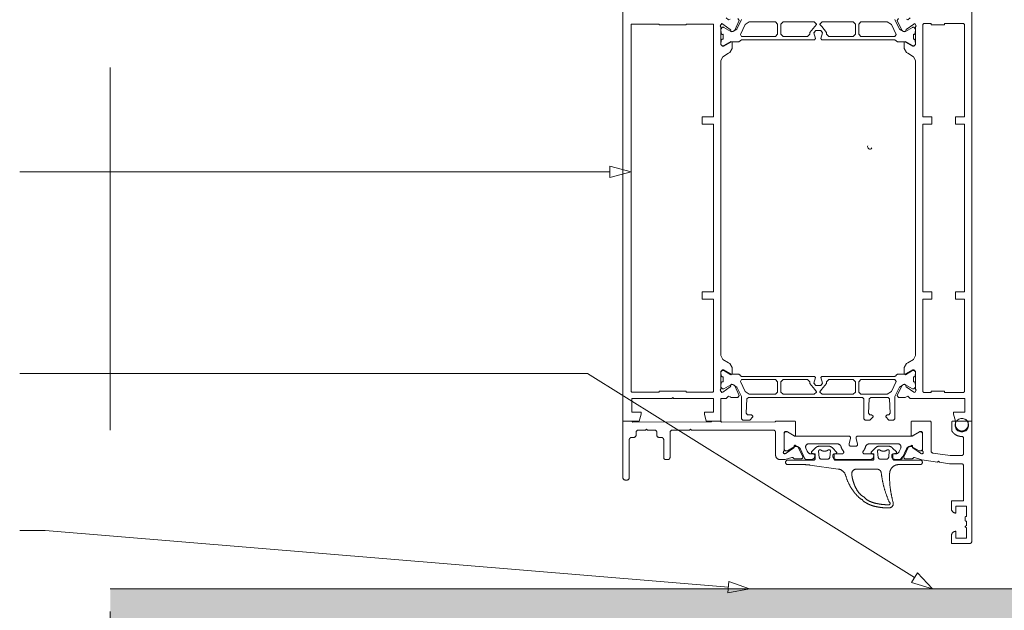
# Paper-space layout 'AD-02 DETAL MONTAŻU DRZWI' of a CAD drawing. Header units: millimetres. Extents: x 0 to 594, y 0 to 550.
# Tile 58 of 99: x 94 to 137, y 313 to 339. Entities that reach past the tile are written whole.
import ezdxf
from ezdxf.xclip import XClip

# ---------------------------------------------------------------- set-up
doc = ezdxf.new("R2010")
doc.units = ezdxf.units.MM
doc.header["$MEASUREMENT"] = 0
doc.header["$XCLIPFRAME"] = 0
doc.linetypes.add('przerywama detal', pattern=[120, 80, -40])
doc.layers.add('A_stolarka_Nr_pióra__1', color=7, linetype='Continuous', lineweight=20)
doc.layers.add('A_stolarka_Nr_pióra__2', color=8, linetype='Continuous', lineweight=13)
for name, color, linetype, lineweight, true_color in [('A_stolarka_Nr_pióra__10', 7, 'Continuous', 13, 0x4b4b4b), ('A_stolarka_Nr_pióra__170', 7, 'Continuous', 5, 0x1c1c1c), ('A_stolarka_Nr_pióra__7', 7, 'Continuous', 18, 0x171717)]:
    doc.layers.add(name, color=color, linetype=linetype, lineweight=lineweight, true_color=true_color)
doc.layers.add('A_strop', color=7, linetype='Continuous')

# ---------------------------------------------------------------- blocks, each defined once
blk = doc.blocks.new('Rysunek_1_1', base_point=(-46422.798, -26825.258))
at = {"layer": 'A_strop', "linetype": 'Continuous', "lineweight": 0, "true_color": 0x000000}
blk.add_hatch(color=18, dxfattribs=at).paths.add_polyline_path([(157.585, 314.095), (97.585, 314.095), (97.585, 301.094), (157.585, 301.094)])
at = {"layer": 'A_stolarka_Nr_pióra__1', "color": 7, "linetype": 'Continuous', "lineweight": 20, "ltscale": 0.2}
for p, q in [((124.551, 323.486), (124.595, 323.442)), ((133.07, 323.734), (133.131, 323.674)), ((132.45, 319.804), (132.572, 319.926)), ((157.585, 314.095), (97.585, 314.095))]:
    blk.add_line(p, q, dxfattribs=at)
at = {"layer": 'A_stolarka_Nr_pióra__1', "color": 7, "linetype": 'Continuous', "lineweight": 20, "ltscale": 0.2, "flags": 128}
for points in [[(132.891, 339.295), (132.795, 339.2), (132.723, 339.226)], [(132.371, 339.255), (132.317, 339.169), (132.518, 338.739), (132.547, 338.71), (132.64, 338.666), (132.697, 338.706), (132.694, 338.741), (132.711, 338.777), (133.047, 339.013), (133.061, 339.02), (133.091, 339.031), (133.151, 338.93), (133.131, 338.885), (133.131, 338.114), (133.071, 338.054), (133.027, 338.054), (132.996, 338.063), (132.692, 338.249), (132.631, 338.214), (132.631, 337.929), (132.727, 337.759), (132.788, 337.722), (133.036, 337.57), (133.131, 337.4), (133.131, 324.389), (133.036, 324.219), (132.788, 324.067), (132.727, 324.03), (132.631, 323.86), (132.631, 323.575), (132.692, 323.54), (132.996, 323.726), (133.027, 323.734), (133.071, 323.734), (133.131, 323.675), (133.131, 322.904), (133.151, 322.859), (133.091, 322.758), (133.061, 322.769), (133.047, 322.776), (132.711, 323.012), (132.694, 323.048), (132.697, 323.083), (132.64, 323.123), (132.547, 323.079), (132.518, 323.05), (132.317, 322.62), (132.371, 322.534), (132.672, 322.534), (132.723, 322.563), (132.795, 322.589), (132.891, 322.495), (135.311, 322.495), (135.311, 321.895), (135.311, 321.895), (134.811, 321.895), (134.811, 321.795), (134.892, 321.495), (135.612, 321.495), (135.611, 345.195)], [(124.94, 339.226), (124.868, 339.2), (124.771, 339.295)], [(120.211, 340.295), (120.211, 321.495), (120.931, 321.495), (121.011, 321.795), (121.011, 321.895), (120.611, 321.895), (120.611, 322.495), (122.371, 322.495), (122.411, 322.534), (122.451, 322.495), (124.211, 322.495), (124.211, 321.895), (123.811, 321.895), (123.811, 321.795), (123.892, 321.495), (124.531, 321.495), (124.531, 322.495), (124.771, 322.495), (124.868, 322.589), (124.94, 322.563), (124.991, 322.534), (125.291, 322.534), (125.346, 322.62), (125.145, 323.05), (125.116, 323.079), (125.023, 323.123), (124.966, 323.083), (124.969, 323.048), (124.952, 323.012), (124.616, 322.776), (124.602, 322.769), (124.572, 322.758), (124.511, 322.859), (124.531, 322.904), (124.531, 323.675), (124.591, 323.734), (124.636, 323.734), (124.667, 323.726), (124.971, 323.54), (125.031, 323.575), (125.031, 323.86), (124.936, 324.03), (124.875, 324.067), (124.627, 324.219), (124.531, 324.389), (124.531, 337.4), (124.627, 337.57), (124.875, 337.722), (124.936, 337.759), (125.031, 337.929), (125.031, 338.214), (124.971, 338.249), (124.667, 338.063), (124.636, 338.054), (124.591, 338.054), (124.531, 338.114), (124.531, 338.885), (124.511, 338.93), (124.572, 339.031), (124.602, 339.02), (124.616, 339.013), (124.952, 338.777), (124.969, 338.741), (124.966, 338.706), (125.023, 338.666), (125.116, 338.71), (125.145, 338.739), (125.346, 339.169), (125.291, 339.255)], [(125.445, 339.213), (125.241, 338.795), (125.061, 338.683), (125.007, 338.683), (124.977, 338.691), (124.671, 338.867), (124.651, 338.873), (124.611, 338.873), (124.531, 338.792), (124.531, 338.692), (124.551, 338.673), (124.551, 338.598), (124.591, 338.558), (124.614, 338.558), (124.631, 338.561), (124.631, 338.344), (124.614, 338.348), (124.591, 338.348), (124.551, 338.308), (124.551, 338.233), (124.531, 338.213), (124.531, 338.113), (124.611, 338.033), (124.651, 338.033), (124.671, 338.038), (124.977, 338.214), (125.007, 338.223), (125.331, 338.223), (125.389, 338.267), (125.392, 338.278), (125.45, 338.323), (128.671, 338.323), (128.71, 338.373), (128.644, 338.622), (128.721, 338.723), (128.941, 338.723), (129.019, 338.622), (128.953, 338.373), (128.991, 338.323), (132.213, 338.323), (132.27, 338.278), (132.273, 338.267), (132.331, 338.223), (132.655, 338.223), (132.686, 338.214), (132.991, 338.038), (133.011, 338.033), (133.051, 338.033), (133.131, 338.113), (133.131, 338.213), (133.111, 338.233), (133.111, 338.308), (133.071, 338.348), (133.049, 338.348), (133.032, 338.344), (133.032, 338.561), (133.049, 338.558), (133.071, 338.558), (133.111, 338.598), (133.111, 338.673), (133.131, 338.692), (133.131, 338.792), (133.051, 338.873), (133.011, 338.873), (132.991, 338.867), (132.686, 338.691), (132.655, 338.683), (132.601, 338.683), (132.422, 338.795), (132.217, 339.213)]]:
    blk.add_lwpolyline(points, dxfattribs=at)
for points in [[(124.209, 338.974), (124.208, 338.985), (124.204, 338.995), (124.197, 339.003), (124.188, 339.009), (124.178, 339.013), (123.011, 339.014), (123.011, 338.974), (121.811, 338.974), (121.811, 339.014), (120.611, 339.014), (120.601, 339.012), (120.591, 339.008), (120.583, 339.002), (120.576, 338.993), (120.572, 338.983), (120.571, 322.815), (120.573, 322.805), (120.577, 322.795), (120.584, 322.786), (120.592, 322.78), (120.602, 322.776), (121.811, 322.775), (121.811, 322.815), (123.011, 322.815), (123.011, 322.775), (124.169, 322.775), (124.18, 322.776), (124.19, 322.78), (124.198, 322.787), (124.204, 322.795), (124.208, 322.805), (124.211, 326.875), (123.711, 326.875), (123.711, 327.195), (124.211, 327.195), (124.211, 334.595), (123.711, 334.595), (123.711, 334.914), (124.211, 334.914)], [(125.451, 338.463), (125.397, 338.547), (125.601, 338.995), (125.783, 339.113), (126.941, 339.113), (127.041, 339.013), (127.041, 338.563), (126.941, 338.463)], [(127.181, 338.563), (127.281, 338.463), (128.361, 338.463), (128.461, 338.563), (128.461, 338.642), (128.678, 338.899), (128.761, 338.997), (128.761, 339.013), (128.661, 339.113), (127.281, 339.113), (127.181, 339.013)], [(130.481, 338.563), (130.381, 338.463), (129.301, 338.463), (129.201, 338.563), (129.201, 338.642), (128.985, 338.899), (128.901, 338.997), (128.901, 339.013), (129.001, 339.113), (130.381, 339.113), (130.481, 339.013)], [(132.211, 338.463), (132.266, 338.547), (132.062, 338.995), (131.88, 339.113), (130.721, 339.113), (130.621, 339.013), (130.621, 338.563), (130.721, 338.463)], [(135.291, 338.975), (135.291, 334.914), (134.891, 334.914), (134.891, 334.595), (135.291, 334.595), (135.291, 327.195), (134.891, 327.195), (134.891, 326.875), (135.291, 326.875), (135.291, 322.814), (135.29, 322.802), (135.286, 322.791), (135.28, 322.781), (135.272, 322.772), (135.263, 322.765), (135.252, 322.76), (135.241, 322.757), (134.411, 322.756), (134.411, 322.816), (133.811, 322.816), (133.811, 322.756), (133.51, 322.756), (133.499, 322.757), (133.488, 322.76), (133.478, 322.765), (133.469, 322.772), (133.462, 322.78), (133.456, 322.79), (133.452, 322.8), (133.45, 322.812), (133.451, 322.823), (133.451, 326.875), (133.851, 326.875), (133.851, 327.195), (133.451, 327.195), (133.451, 334.595), (133.851, 334.595), (133.851, 334.914), (133.451, 334.914), (133.451, 338.966), (133.451, 338.977), (133.452, 338.988), (133.456, 338.998), (133.461, 339.008), (133.468, 339.017), (133.476, 339.024), (133.485, 339.029), (133.496, 339.033), (133.506, 339.035), (133.811, 339.035), (133.811, 338.975), (134.411, 338.975), (134.411, 339.035), (135.231, 339.035), (135.241, 339.034), (135.251, 339.032), (135.26, 339.028), (135.269, 339.022), (135.276, 339.015), (135.282, 339.007), (135.287, 338.998), (135.29, 338.989), (135.291, 338.979)], [(129.018, 323.167), (128.952, 323.416), (128.991, 323.467), (132.212, 323.467), (132.27, 323.511), (132.273, 323.522), (132.331, 323.567), (132.655, 323.567), (132.685, 323.575), (132.991, 323.751), (133.011, 323.757), (133.051, 323.757), (133.131, 323.677), (133.131, 323.577), (133.111, 323.557), (133.111, 323.482), (133.071, 323.442), (133.049, 323.442), (133.032, 323.445), (133.032, 323.228), (133.049, 323.232), (133.071, 323.232), (133.111, 323.192), (133.111, 323.117), (133.131, 323.097), (133.131, 322.997), (133.051, 322.917), (133.011, 322.917), (132.991, 322.922), (132.685, 323.099), (132.655, 323.107), (132.601, 323.107), (132.421, 322.994), (132.217, 322.576), (132.211, 322.549), (132.211, 321.597), (132.151, 321.537), (131.951, 321.537), (131.811, 321.677), (131.811, 321.717), (131.871, 321.777), (131.951, 321.777), (132.011, 321.84), (131.974, 322.48), (131.914, 322.537), (131.148, 322.537), (131.088, 322.48), (131.051, 321.84), (131.111, 321.777), (131.191, 321.777), (131.251, 321.717), (131.251, 321.677), (131.111, 321.537), (130.911, 321.537), (130.851, 321.597), (130.851, 322.477), (130.791, 322.537), (125.748, 322.537), (125.688, 322.48), (125.651, 321.84), (125.711, 321.777), (125.891, 321.777), (125.951, 321.717), (125.951, 321.677), (125.811, 321.537), (125.511, 321.537), (125.451, 321.597), (125.451, 322.549), (125.445, 322.576), (125.241, 322.994), (125.061, 323.107), (125.007, 323.107), (124.977, 323.099), (124.671, 322.922), (124.651, 322.917), (124.611, 322.917), (124.531, 322.997), (124.531, 323.097), (124.551, 323.117), (124.551, 323.192), (124.591, 323.232), (124.613, 323.232), (124.63, 323.228), (124.63, 323.445), (124.613, 323.442), (124.591, 323.442), (124.551, 323.482), (124.551, 323.557), (124.531, 323.577), (124.531, 323.677), (124.611, 323.757), (124.651, 323.757), (124.671, 323.751), (124.977, 323.575), (125.007, 323.567), (125.331, 323.567), (125.389, 323.522), (125.392, 323.511), (125.45, 323.467), (128.671, 323.467), (128.71, 323.416), (128.644, 323.167), (128.721, 323.067), (128.941, 323.067)], [(125.451, 323.327), (125.396, 323.242), (125.601, 322.794), (125.783, 322.677), (126.941, 322.677), (127.041, 322.777), (127.041, 323.227), (126.941, 323.327)], [(127.181, 323.227), (127.281, 323.327), (128.361, 323.327), (128.461, 323.227), (128.461, 323.147), (128.678, 322.89), (128.761, 322.792), (128.761, 322.777), (128.661, 322.677), (127.281, 322.677), (127.181, 322.777)], [(130.481, 323.227), (130.381, 323.327), (129.301, 323.327), (129.201, 323.227), (129.201, 323.147), (128.984, 322.89), (128.901, 322.792), (128.901, 322.777), (129.001, 322.677), (130.381, 322.677), (130.481, 322.777)], [(132.211, 323.327), (132.266, 323.242), (132.061, 322.794), (131.879, 322.677), (130.721, 322.677), (130.621, 322.777), (130.621, 323.227), (130.721, 323.327)], [(127.152, 319.795), (127.377, 319.795), (127.668, 319.889), (127.678, 319.892), (127.689, 319.893), (127.699, 319.892), (127.709, 319.889), (127.719, 319.884), (127.727, 319.878), (127.735, 319.871), (127.741, 319.862), (127.747, 319.854), (127.755, 319.847), (127.764, 319.841), (127.773, 319.837), (127.784, 319.835), (128.092, 319.834), (128.102, 319.835), (128.112, 319.838), (128.121, 319.842), (128.13, 319.848), (128.137, 319.855), (128.143, 319.863), (128.147, 319.872), (128.15, 319.882), (128.152, 319.892), (128.151, 319.903), (128.149, 319.912), (127.945, 320.35), (127.94, 320.359), (127.933, 320.367), (127.925, 320.374), (127.823, 320.423), (127.813, 320.426), (127.802, 320.426), (127.792, 320.424), (127.782, 320.419), (127.775, 320.411), (127.769, 320.402), (127.767, 320.392), (127.769, 320.348), (127.769, 320.337), (127.766, 320.327), (127.76, 320.318), (127.416, 320.076), (127.407, 320.071), (127.372, 320.058), (127.362, 320.055), (127.351, 320.054), (127.341, 320.055), (127.331, 320.058), (127.321, 320.063), (127.313, 320.069), (127.305, 320.076), (127.299, 320.085), (127.295, 320.095), (127.292, 320.105), (127.292, 320.116), (127.293, 320.126), (127.296, 320.136), (127.3, 320.146), (127.307, 320.154), (127.314, 320.161), (127.321, 320.17), (127.326, 320.179), (127.33, 320.189), (127.332, 320.2), (127.332, 320.974), (127.333, 320.984), (127.335, 320.994), (127.339, 321.003), (127.345, 321.012), (127.351, 321.019), (127.361, 321.026), (127.372, 321.031), (127.382, 321.034), (127.436, 321.035), (127.446, 321.034), (127.456, 321.031), (127.466, 321.026), (127.771, 320.84), (127.781, 320.836), (127.791, 320.835), (127.802, 320.836), (127.812, 320.84), (127.821, 320.847), (127.827, 320.855), (127.831, 320.866), (127.832, 321.454), (127.83, 321.465), (127.826, 321.475), (127.819, 321.483), (127.811, 321.49), (127.801, 321.493), (126.952, 321.495), (126.95, 321.484), (126.946, 321.474), (126.939, 321.466), (126.931, 321.459), (126.921, 321.456), (124.572, 321.454), (124.561, 321.456), (124.551, 321.46), (124.543, 321.467), (124.537, 321.475), (124.533, 321.485), (124.132, 321.495), (124.13, 321.484), (124.126, 321.474), (124.119, 321.466), (124.111, 321.459), (124.101, 321.456), (120.652, 321.454), (120.641, 321.456), (120.631, 321.46), (120.623, 321.467), (120.617, 321.475), (120.613, 321.485), (120.212, 321.495), (120.212, 318.995), (120.212, 318.984), (120.214, 318.975), (120.216, 318.965), (120.22, 318.955), (120.224, 318.946), (120.231, 318.935), (120.238, 318.927), (120.245, 318.92), (120.255, 318.912), (120.267, 318.905), (120.279, 318.9), (120.292, 318.897), (120.305, 318.895), (120.392, 318.895), (120.405, 318.895), (120.415, 318.897), (120.425, 318.9), (120.434, 318.904), (120.443, 318.908), (120.454, 318.916), (120.461, 318.923), (120.468, 318.93), (120.474, 318.938), (120.479, 318.946), (120.485, 318.959), (120.488, 318.968), (120.49, 318.978), (120.491, 318.988), (120.492, 320.674), (120.492, 320.685), (120.494, 320.694), (120.496, 320.704), (120.5, 320.714), (120.504, 320.723), (120.511, 320.734), (120.518, 320.742), (120.525, 320.749), (120.535, 320.757), (120.544, 320.762), (120.556, 320.768), (120.568, 320.772), (120.578, 320.774), (120.588, 320.774), (120.692, 320.774), (120.705, 320.775), (120.715, 320.777), (120.725, 320.78), (120.734, 320.784), (120.743, 320.788), (120.754, 320.796), (120.761, 320.803), (120.768, 320.81), (120.774, 320.818), (120.779, 320.826), (120.785, 320.839), (120.788, 320.848), (120.79, 320.858), (120.791, 320.868), (120.792, 320.995), (120.792, 321.005), (120.794, 321.014), (120.796, 321.024), (120.8, 321.034), (120.804, 321.043), (120.811, 321.054), (120.818, 321.062), (120.825, 321.069), (120.835, 321.077), (120.844, 321.082), (120.856, 321.088), (120.868, 321.092), (120.878, 321.094), (120.888, 321.094), (121.212, 321.095), (121.252, 321.135), (121.292, 321.095), (121.612, 321.095), (121.625, 321.094), (121.635, 321.092), (121.648, 321.088), (121.66, 321.082), (121.671, 321.075), (121.681, 321.066), (121.688, 321.059), (121.694, 321.051), (121.699, 321.043), (121.705, 321.03), (121.708, 321.021), (121.71, 321.011), (121.711, 321.001), (121.712, 320.874), (121.712, 320.864), (121.714, 320.855), (121.716, 320.845), (121.72, 320.835), (121.724, 320.826), (121.731, 320.815), (121.738, 320.807), (121.745, 320.8), (121.755, 320.792), (121.767, 320.785), (121.779, 320.78), (121.792, 320.776), (121.805, 320.775), (121.912, 320.774), (121.925, 320.774), (121.935, 320.772), (121.948, 320.768), (121.96, 320.762), (121.971, 320.755), (121.981, 320.746), (121.988, 320.739), (121.994, 320.731), (121.999, 320.723), (122.005, 320.71), (122.008, 320.701), (122.01, 320.691), (122.011, 320.681), (122.012, 319.895), (122.012, 319.884), (122.014, 319.875), (122.016, 319.865), (122.02, 319.855), (122.024, 319.846), (122.031, 319.835), (122.038, 319.827), (122.045, 319.82), (122.055, 319.812), (122.067, 319.805), (122.079, 319.8), (122.092, 319.797), (122.105, 319.795), (122.192, 319.795), (122.205, 319.795), (122.215, 319.797), (122.225, 319.8), (122.234, 319.804), (122.243, 319.808), (122.254, 319.816), (122.261, 319.823), (122.268, 319.83), (122.274, 319.838), (122.279, 319.846), (122.285, 319.859), (122.288, 319.868), (122.29, 319.878), (122.291, 319.888), (122.292, 320.995), (122.292, 321.005), (122.294, 321.014), (122.296, 321.024), (122.3, 321.034), (122.304, 321.043), (122.311, 321.054), (122.318, 321.062), (122.325, 321.069), (122.335, 321.077), (122.344, 321.082), (122.356, 321.088), (122.368, 321.092), (122.378, 321.094), (122.388, 321.094), (123.152, 321.095), (123.192, 321.135), (123.232, 321.095), (126.852, 321.095), (126.862, 321.094), (126.875, 321.092), (126.888, 321.088), (126.897, 321.084), (126.905, 321.079), (126.914, 321.073), (126.921, 321.066), (126.928, 321.059), (126.934, 321.051), (126.939, 321.043), (126.944, 321.034), (126.947, 321.024), (126.95, 321.014), (126.951, 321.005), (126.952, 320.995), (126.952, 319.995), (126.952, 319.981), (126.953, 319.968), (126.956, 319.955), (126.959, 319.942), (126.963, 319.929), (126.968, 319.916), (126.973, 319.904), (126.98, 319.893), (126.987, 319.881), (126.995, 319.871), (127.003, 319.86), (127.013, 319.851), (127.023, 319.842), (127.033, 319.833), (127.044, 319.826), (127.056, 319.819), (127.068, 319.813), (127.08, 319.808), (127.092, 319.803), (127.105, 319.8), (127.118, 319.797), (127.132, 319.796), (127.145, 319.795)], [(133.812, 320.181), (133.812, 321.454), (133.81, 321.465), (133.806, 321.475), (133.8, 321.483), (133.791, 321.49), (133.781, 321.493), (132.972, 321.495), (132.961, 321.493), (132.951, 321.489), (132.943, 321.482), (132.937, 321.474), (132.933, 321.464), (132.932, 320.874), (132.933, 320.864), (132.937, 320.854), (132.944, 320.845), (132.953, 320.839), (132.963, 320.835), (132.974, 320.835), (132.984, 320.837), (133.296, 321.026), (133.306, 321.03), (133.316, 321.033), (133.326, 321.034), (133.372, 321.035), (133.384, 321.033), (133.393, 321.03), (133.404, 321.025), (133.413, 321.018), (133.42, 321.01), (133.426, 321), (133.43, 320.99), (133.431, 320.98), (133.432, 320.204), (133.433, 320.193), (133.435, 320.183), (133.44, 320.173), (133.446, 320.165), (133.454, 320.157), (133.461, 320.149), (133.466, 320.14), (133.47, 320.13), (133.472, 320.119), (133.471, 320.109), (133.469, 320.098), (133.466, 320.088), (133.46, 320.079), (133.453, 320.071), (133.445, 320.065), (133.436, 320.06), (133.426, 320.056), (133.415, 320.055), (133.405, 320.055), (133.395, 320.057), (133.361, 320.069), (133.352, 320.073), (133.011, 320.312), (133.003, 320.319), (132.997, 320.328), (132.994, 320.338), (132.997, 320.383), (132.997, 320.393), (132.993, 320.404), (132.987, 320.413), (132.979, 320.42), (132.97, 320.424), (132.959, 320.426), (132.949, 320.425), (132.847, 320.379), (132.838, 320.374), (132.83, 320.367), (132.823, 320.359), (132.617, 319.92), (132.614, 319.91), (132.612, 319.9), (132.612, 319.89), (132.614, 319.88), (132.617, 319.87), (132.622, 319.861), (132.628, 319.853), (132.636, 319.846), (132.645, 319.841), (132.654, 319.837), (132.664, 319.835), (132.972, 319.834), (132.983, 319.835), (132.993, 319.838), (133.002, 319.842), (133.011, 319.848), (133.018, 319.856), (133.024, 319.865), (133.031, 319.873), (133.039, 319.88), (133.048, 319.886), (133.057, 319.89), (133.068, 319.892), (133.078, 319.893), (133.089, 319.891), (133.407, 319.788), (134.103, 319.69), (134.148, 319.724), (134.182, 319.679), (134.633, 319.615), (134.643, 319.615), (135.152, 319.614), (135.162, 319.614), (135.175, 319.612), (135.188, 319.608), (135.197, 319.604), (135.205, 319.599), (135.214, 319.593), (135.224, 319.584), (135.23, 319.576), (135.238, 319.565), (135.242, 319.557), (135.246, 319.547), (135.249, 319.538), (135.251, 319.528), (135.252, 319.518), (135.252, 317.974), (134.712, 317.974), (134.712, 317.635), (134.712, 317.621), (134.714, 317.608), (134.716, 317.595), (134.719, 317.582), (134.723, 317.569), (134.728, 317.556), (134.733, 317.544), (134.74, 317.533), (134.747, 317.521), (134.755, 317.511), (134.763, 317.5), (134.773, 317.491), (134.783, 317.482), (134.793, 317.473), (134.804, 317.466), (134.816, 317.459), (134.827, 317.453), (134.84, 317.448), (134.852, 317.443), (134.865, 317.44), (134.878, 317.437), (134.892, 317.436), (134.905, 317.435), (134.912, 317.735), (135.372, 317.735), (135.372, 317.285), (135.347, 317.285), (135.336, 317.282), (135.328, 317.276), (135.323, 317.266), (135.322, 317.11), (135.324, 317.099), (135.331, 317.09), (135.34, 317.085), (135.372, 317.085), (135.372, 316.885), (135.332, 316.854), (135.325, 316.846), (135.322, 316.836), (135.323, 316.825), (135.329, 316.816), (135.372, 316.785), (135.372, 316.334), (134.912, 316.334), (134.912, 316.635), (134.898, 316.634), (134.885, 316.633), (134.872, 316.63), (134.859, 316.627), (134.846, 316.623), (134.834, 316.619), (134.822, 316.613), (134.81, 316.607), (134.798, 316.599), (134.788, 316.591), (134.778, 316.583), (134.768, 316.574), (134.759, 316.564), (134.751, 316.553), (134.743, 316.542), (134.736, 316.531), (134.73, 316.519), (134.725, 316.506), (134.721, 316.494), (134.717, 316.481), (134.714, 316.468), (134.713, 316.455), (134.712, 316.441), (134.712, 316.094), (135.512, 316.094), (135.525, 316.095), (135.535, 316.097), (135.548, 316.101), (135.56, 316.107), (135.571, 316.114), (135.581, 316.123), (135.588, 316.13), (135.594, 316.138), (135.599, 316.146), (135.605, 316.159), (135.608, 316.168), (135.61, 316.178), (135.611, 316.188), (135.612, 321.495), (135.492, 321.495), (135.481, 321.493), (135.471, 321.489), (135.463, 321.482), (135.457, 321.474), (135.453, 321.464), (135.452, 321.335), (135.451, 321.316), (135.449, 321.297), (135.446, 321.279), (135.442, 321.261), (135.436, 321.243), (135.43, 321.225), (135.422, 321.208), (135.413, 321.192), (135.403, 321.176), (135.391, 321.161), (135.379, 321.147), (135.366, 321.133), (135.352, 321.121), (135.338, 321.109), (135.322, 321.098), (135.306, 321.089), (135.29, 321.081), (135.272, 321.073), (135.255, 321.067), (135.237, 321.062), (135.218, 321.058), (135.2, 321.056), (135.181, 321.055), (135.162, 321.055), (135.144, 321.056), (135.125, 321.058), (135.107, 321.062), (135.089, 321.067), (135.071, 321.073), (135.054, 321.081), (135.037, 321.089), (135.021, 321.098), (135.006, 321.109), (134.991, 321.121), (134.977, 321.133), (134.964, 321.147), (134.952, 321.161), (134.941, 321.176), (134.931, 321.192), (134.922, 321.208), (134.914, 321.225), (134.907, 321.243), (134.902, 321.261), (134.897, 321.279), (134.894, 321.297), (134.892, 321.316), (134.892, 321.335), (134.892, 321.454), (134.89, 321.465), (134.886, 321.475), (134.88, 321.483), (134.871, 321.49), (134.861, 321.493), (134.772, 321.495), (134.761, 321.493), (134.751, 321.489), (134.743, 321.482), (134.737, 321.474), (134.733, 321.464), (134.732, 321.088), (134.732, 321.077), (134.734, 321.067), (134.737, 321.056), (134.741, 321.046), (134.746, 321.037), (134.757, 321.021), (134.763, 321.013), (134.77, 321.004), (134.777, 320.996), (134.783, 320.989), (134.79, 320.981), (134.798, 320.973), (134.805, 320.966), (134.812, 320.959), (134.82, 320.951), (134.828, 320.944), (134.836, 320.938), (134.844, 320.931), (134.852, 320.924), (134.86, 320.918), (134.869, 320.912), (134.877, 320.906), (134.886, 320.9), (134.895, 320.894), (134.903, 320.889), (134.913, 320.884), (134.922, 320.879), (134.931, 320.874), (134.94, 320.869), (134.949, 320.864), (134.959, 320.86), (134.968, 320.856), (134.978, 320.852), (134.988, 320.848), (134.998, 320.844), (135.008, 320.841), (135.018, 320.838), (135.027, 320.835), (135.038, 320.832), (135.048, 320.83), (135.058, 320.827), (135.068, 320.825), (135.078, 320.823), (135.089, 320.821), (135.099, 320.82), (135.109, 320.818), (135.12, 320.817), (135.13, 320.816), (135.14, 320.815), (135.151, 320.815), (135.161, 320.815), (135.172, 320.814), (135.182, 320.814), (135.193, 320.812), (135.203, 320.808), (135.212, 320.803), (135.221, 320.797), (135.229, 320.79), (135.236, 320.782), (135.242, 320.773), (135.246, 320.763), (135.25, 320.753), (135.251, 320.743), (135.252, 320.074), (135.251, 320.064), (135.25, 320.055), (135.247, 320.045), (135.244, 320.035), (135.239, 320.026), (135.234, 320.018), (135.228, 320.01), (135.221, 320.003), (135.214, 319.996), (135.205, 319.99), (135.197, 319.985), (135.188, 319.981), (135.175, 319.977), (135.165, 319.975), (135.155, 319.975), (134.672, 319.974), (134.662, 319.975), (133.898, 320.082), (133.886, 320.085), (133.874, 320.089), (133.863, 320.094), (133.853, 320.1), (133.844, 320.108), (133.835, 320.117), (133.828, 320.127), (133.822, 320.137), (133.817, 320.149), (133.814, 320.16), (133.812, 320.172)], [(131.282, 319.985), (131.282, 319.945), (131.281, 319.93), (131.279, 319.917), (131.275, 319.903), (131.271, 319.89), (131.264, 319.877), (131.257, 319.865), (131.249, 319.854), (131.239, 319.844), (131.228, 319.835), (131.217, 319.826), (131.205, 319.82), (131.192, 319.814), (131.179, 319.809), (131.165, 319.806), (131.151, 319.805), (129.622, 319.804), (129.608, 319.805), (129.594, 319.807), (129.58, 319.811), (129.567, 319.816), (129.554, 319.822), (129.543, 319.829), (129.531, 319.838), (129.521, 319.847), (129.512, 319.858), (129.504, 319.869), (129.497, 319.881), (129.491, 319.894), (129.487, 319.908), (129.484, 319.921), (129.482, 319.935), (129.482, 319.985), (129.483, 319.994), (129.485, 320.004), (129.489, 320.013), (129.495, 320.022), (129.501, 320.029), (129.511, 320.036), (129.522, 320.041), (129.532, 320.044), (129.878, 320.045), (129.89, 320.045), (129.901, 320.048), (129.912, 320.052), (129.922, 320.058), (129.932, 320.065), (129.94, 320.073), (129.946, 320.083), (129.952, 320.093), (129.956, 320.104), (129.958, 320.115), (129.958, 320.127), (129.957, 320.139), (129.954, 320.15), (129.95, 320.161), (129.944, 320.171), (129.936, 320.18), (129.928, 320.19), (129.921, 320.199), (129.913, 320.209), (129.906, 320.22), (129.899, 320.23), (129.893, 320.241), (129.887, 320.252), (129.881, 320.263), (129.875, 320.274), (129.87, 320.285), (129.865, 320.297), (129.86, 320.308), (129.856, 320.32), (129.852, 320.332), (129.849, 320.344), (129.844, 320.358), (129.84, 320.369), (129.836, 320.379), (129.831, 320.389), (129.826, 320.398), (129.82, 320.408), (129.813, 320.417), (129.806, 320.425), (129.799, 320.433), (129.791, 320.441), (129.782, 320.448), (129.774, 320.455), (129.765, 320.462), (129.755, 320.467), (129.745, 320.473), (129.735, 320.477), (129.725, 320.482), (129.715, 320.485), (129.704, 320.488), (129.693, 320.491), (129.682, 320.493), (129.671, 320.494), (129.66, 320.494), (128.416, 320.495), (128.405, 320.494), (128.393, 320.492), (128.381, 320.49), (128.37, 320.487), (128.359, 320.482), (128.348, 320.477), (128.338, 320.471), (128.329, 320.464), (128.32, 320.456), (128.312, 320.447), (128.304, 320.438), (128.297, 320.428), (128.292, 320.418), (128.287, 320.407), (128.283, 320.396), (128.28, 320.385), (128.278, 320.373), (128.277, 320.361), (128.277, 320.349), (128.277, 320.337), (128.279, 320.326), (128.282, 320.314), (128.286, 320.303), (128.348, 320.163), (128.355, 320.15), (128.362, 320.137), (128.371, 320.125), (128.38, 320.114), (128.39, 320.103), (128.401, 320.093), (128.412, 320.084), (128.424, 320.075), (128.437, 320.068), (128.45, 320.062), (128.464, 320.056), (128.478, 320.052), (128.492, 320.048), (128.507, 320.046), (128.521, 320.045), (128.622, 320.045), (128.634, 320.043), (128.643, 320.04), (128.654, 320.035), (128.663, 320.028), (128.67, 320.02), (128.676, 320.01), (128.68, 320), (128.681, 319.991), (128.682, 319.945), (128.681, 319.93), (128.679, 319.917), (128.675, 319.903), (128.671, 319.89), (128.664, 319.877), (128.657, 319.865), (128.649, 319.854), (128.639, 319.844), (128.628, 319.835), (128.617, 319.826), (128.605, 319.82), (128.592, 319.814), (128.579, 319.809), (128.565, 319.806), (128.551, 319.805), (128.31, 319.804), (128.298, 319.805), (128.286, 319.807), (128.274, 319.811), (128.263, 319.816), (128.253, 319.823), (128.243, 319.83), (128.235, 319.839), (128.227, 319.849), (128.221, 319.859), (128.044, 320.256), (128.038, 320.269), (128.03, 320.282), (128.022, 320.294), (128.013, 320.305), (128.003, 320.316), (127.992, 320.326), (127.981, 320.335), (127.969, 320.344), (127.956, 320.351), (127.943, 320.357), (127.929, 320.363), (127.915, 320.367), (127.901, 320.371), (127.886, 320.373), (127.872, 320.374), (127.808, 320.374), (127.797, 320.374), (127.787, 320.371), (127.778, 320.366), (127.472, 320.19), (127.462, 320.186), (127.452, 320.185), (127.412, 320.185), (127.401, 320.185), (127.391, 320.187), (127.38, 320.191), (127.371, 320.196), (127.362, 320.202), (127.354, 320.209), (127.347, 320.217), (127.342, 320.226), (127.337, 320.236), (127.334, 320.246), (127.332, 320.256), (127.332, 320.945), (127.332, 320.955), (127.335, 320.966), (127.338, 320.976), (127.343, 320.985), (127.349, 320.994), (127.356, 321.002), (127.364, 321.009), (127.373, 321.015), (127.383, 321.019), (127.393, 321.022), (127.404, 321.024), (127.452, 321.024), (127.462, 321.023), (127.471, 321.019), (127.778, 320.843), (127.787, 320.838), (127.796, 320.836), (127.806, 320.835), (130.182, 320.835), (130.194, 320.834), (130.206, 320.831), (130.218, 320.826), (130.228, 320.82), (130.238, 320.812), (130.246, 320.802), (130.253, 320.792), (130.257, 320.78), (130.26, 320.768), (130.262, 320.756), (130.261, 320.744), (130.194, 320.485), (130.192, 320.472), (130.192, 320.46), (130.193, 320.448), (130.197, 320.436), (130.202, 320.425), (130.209, 320.414), (130.218, 320.405), (130.228, 320.398), (130.239, 320.392), (130.25, 320.387), (130.262, 320.385), (130.492, 320.385), (130.504, 320.385), (130.516, 320.388), (130.528, 320.393), (130.538, 320.399), (130.548, 320.407), (130.556, 320.417), (130.563, 320.427), (130.567, 320.439), (130.571, 320.451), (130.572, 320.463), (130.571, 320.475), (130.504, 320.734), (130.502, 320.747), (130.502, 320.759), (130.503, 320.771), (130.507, 320.783), (130.512, 320.794), (130.519, 320.805), (130.528, 320.814), (130.538, 320.821), (130.549, 320.827), (130.56, 320.832), (130.572, 320.834), (132.956, 320.835), (132.966, 320.835), (132.976, 320.838), (132.985, 320.842), (133.292, 321.019), (133.301, 321.023), (133.311, 321.024), (133.352, 321.024), (133.362, 321.024), (133.373, 321.022), (133.383, 321.018), (133.393, 321.013), (133.401, 321.007), (133.409, 321), (133.416, 320.992), (133.422, 320.983), (133.426, 320.973), (133.43, 320.963), (133.431, 320.953), (133.432, 320.264), (133.431, 320.254), (133.429, 320.243), (133.425, 320.233), (133.421, 320.224), (133.414, 320.215), (133.407, 320.207), (133.399, 320.2), (133.39, 320.194), (133.38, 320.19), (133.37, 320.187), (133.36, 320.185), (133.312, 320.185), (133.302, 320.186), (133.292, 320.19), (132.986, 320.366), (132.976, 320.371), (132.966, 320.374), (132.956, 320.374), (132.902, 320.374), (132.887, 320.374), (132.872, 320.372), (132.858, 320.37), (132.844, 320.366), (132.83, 320.361), (132.816, 320.355), (132.803, 320.349), (132.791, 320.341), (132.779, 320.332), (132.768, 320.323), (132.757, 320.313), (132.747, 320.302), (132.738, 320.29), (132.73, 320.278), (132.723, 320.265), (132.544, 319.864), (132.539, 319.853), (132.532, 319.843), (132.524, 319.834), (132.515, 319.826), (132.504, 319.819), (132.494, 319.813), (132.482, 319.809), (132.47, 319.806), (132.458, 319.805), (132.222, 319.804), (132.208, 319.805), (132.194, 319.807), (132.18, 319.811), (132.167, 319.816), (132.154, 319.822), (132.143, 319.829), (132.131, 319.838), (132.121, 319.847), (132.112, 319.858), (132.104, 319.869), (132.097, 319.881), (132.091, 319.894), (132.087, 319.908), (132.084, 319.921), (132.082, 319.935), (132.082, 319.985), (132.083, 319.994), (132.085, 320.004), (132.089, 320.013), (132.095, 320.022), (132.101, 320.029), (132.111, 320.036), (132.122, 320.041), (132.132, 320.044), (132.232, 320.045), (132.247, 320.045), (132.262, 320.047), (132.276, 320.049), (132.29, 320.053), (132.304, 320.058), (132.318, 320.064), (132.331, 320.07), (132.343, 320.078), (132.355, 320.087), (132.366, 320.096), (132.377, 320.106), (132.387, 320.117), (132.396, 320.129), (132.404, 320.141), (132.411, 320.154), (132.475, 320.298), (132.479, 320.309), (132.483, 320.32), (132.485, 320.332), (132.486, 320.343), (132.487, 320.355), (132.486, 320.367), (132.485, 320.379), (132.482, 320.39), (132.479, 320.402), (132.474, 320.413), (132.469, 320.423), (132.463, 320.433), (132.456, 320.443), (132.448, 320.452), (132.439, 320.46), (132.43, 320.467), (132.42, 320.474), (132.41, 320.48), (132.399, 320.484), (132.388, 320.488), (132.376, 320.491), (132.365, 320.493), (132.353, 320.494), (131.109, 320.495), (131.098, 320.494), (131.087, 320.493), (131.076, 320.492), (131.065, 320.49), (131.054, 320.487), (131.043, 320.484), (131.033, 320.48), (131.023, 320.475), (131.013, 320.47), (131.003, 320.465), (130.994, 320.458), (130.985, 320.452), (130.977, 320.445), (130.969, 320.437), (130.961, 320.429), (130.954, 320.421), (130.947, 320.412), (130.941, 320.403), (130.935, 320.394), (130.93, 320.384), (130.925, 320.374), (130.921, 320.363), (130.917, 320.353), (130.914, 320.34), (130.91, 320.328), (130.906, 320.316), (130.901, 320.304), (130.897, 320.293), (130.892, 320.281), (130.886, 320.27), (130.881, 320.259), (130.875, 320.248), (130.868, 320.237), (130.862, 320.227), (130.855, 320.216), (130.848, 320.206), (130.84, 320.196), (130.833, 320.186), (130.825, 320.177), (130.818, 320.167), (130.812, 320.157), (130.808, 320.146), (130.806, 320.135), (130.805, 320.123), (130.806, 320.112), (130.809, 320.1), (130.813, 320.089), (130.819, 320.079), (130.826, 320.07), (130.835, 320.062), (130.844, 320.056), (130.855, 320.05), (130.866, 320.047), (130.877, 320.045), (131.222, 320.045), (131.234, 320.043), (131.243, 320.04), (131.254, 320.035), (131.263, 320.028), (131.27, 320.02), (131.276, 320.01), (131.28, 320), (131.281, 319.991)]]:
    blk.add_lwpolyline(points, close=True, dxfattribs=at)
at = {"layer": 'A_stolarka_Nr_pióra__1', "color": 7, "linetype": 'Continuous', "lineweight": 20, "ltscale": 0.2}
blk.add_arc((131.112, 333.595), 0.1, 150.2658, 329.7709, dxfattribs=at)
at = {"layer": 'A_stolarka_Nr_pióra__10', "color": 251, "linetype": 'przerywama detal', "lineweight": 13, "ltscale": 0.2, "true_color": 0x4b4b4b}
blk.add_line((97.585, 361.094), (97.585, 301.094), dxfattribs=at)
at = {"layer": 'A_stolarka_Nr_pióra__170', "color": 250, "linetype": 'Continuous', "lineweight": 5, "ltscale": 0.2, "true_color": 0x1c1c1c}
for p, q in [((94.708, 332.493), (93.585, 332.493)), ((119.638, 332.493), (94.708, 332.493)), ((118.647, 323.6), (93.585, 323.6)), ((133.08, 314.589), (118.647, 323.6)), ((94.708, 316.671), (93.585, 316.671)), ((124.87, 314.172), (94.708, 316.671))]:
    blk.add_line(p, q, dxfattribs=at)
at = {"layer": 'A_stolarka_Nr_pióra__2', "color": 8, "linetype": 'Continuous', "lineweight": 13, "ltscale": 0.2}
blk.add_line((135.344, 321.56), (135.417, 321.487), dxfattribs=at)
at = {"layer": 'A_stolarka_Nr_pióra__2', "color": 8, "linetype": 'Continuous', "lineweight": 13, "ltscale": 0.2, "flags": 128}
for points in [[(134.872, 321.315), (134.875, 321.268), (134.886, 321.222), (134.904, 321.178), (134.929, 321.138), (134.96, 321.102), (134.995, 321.072), (135.036, 321.047), (135.079, 321.029), (135.125, 321.018), (135.172, 321.015), (135.219, 321.018), (135.264, 321.029), (135.308, 321.047), (135.348, 321.072), (135.384, 321.102), (135.414, 321.138), (135.439, 321.178), (135.457, 321.222), (135.468, 321.268), (135.472, 321.315), (135.468, 321.361), (135.457, 321.407), (135.439, 321.451), (135.414, 321.491), (135.384, 321.527), (135.348, 321.557), (135.308, 321.582), (135.264, 321.6), (135.219, 321.611), (135.172, 321.615), (135.125, 321.611), (135.079, 321.6), (135.036, 321.582), (134.995, 321.557), (134.96, 321.527), (134.929, 321.491), (134.904, 321.451), (134.886, 321.407), (134.875, 321.361)], [(131.967, 317.662), (131.982, 317.664), (131.997, 317.667), (132.011, 317.671), (132.025, 317.676), (132.038, 317.683), (132.052, 317.69), (132.064, 317.698), (132.076, 317.707), (132.087, 317.717), (132.097, 317.728), (132.107, 317.74), (132.115, 317.752), (132.123, 317.765), (132.13, 317.778), (132.135, 317.792), (132.14, 317.806), (132.144, 317.82), (132.146, 317.835), (132.147, 317.85), (132.148, 317.865), (132.147, 317.88), (132.145, 317.895), (132.142, 317.909), (132.132, 317.943), (132.125, 317.969), (132.118, 317.996), (132.111, 318.022), (132.104, 318.049), (132.097, 318.075), (132.091, 318.102), (132.085, 318.129), (132.079, 318.156), (132.073, 318.182), (132.067, 318.209), (132.062, 318.236), (132.056, 318.263), (132.051, 318.29), (132.046, 318.317), (132.041, 318.344), (132.037, 318.371), (132.032, 318.398), (132.028, 318.425), (132.024, 318.452), (132.02, 318.48), (132.017, 318.507), (132.013, 318.534), (132.01, 318.561), (132.007, 318.588), (132.004, 318.616), (132.001, 318.643), (131.999, 318.67), (131.996, 318.698), (131.994, 318.725), (131.992, 318.752), (131.99, 318.78), (131.989, 318.807), (131.987, 318.835), (131.986, 318.862), (131.985, 318.889), (131.984, 318.917), (131.984, 318.944), (131.983, 318.972), (131.983, 318.999), (131.983, 319.027), (131.983, 319.054), (131.983, 319.081), (131.984, 319.109), (131.984, 319.136), (131.985, 319.164), (131.986, 319.191), (131.987, 319.204), (131.988, 319.217), (131.99, 319.23), (131.992, 319.243), (131.994, 319.256), (131.997, 319.268), (132, 319.281), (132.004, 319.293), (132.008, 319.306), (132.012, 319.318), (132.017, 319.33), (132.023, 319.342), (132.028, 319.354), (132.034, 319.365), (132.041, 319.377), (132.047, 319.388), (132.054, 319.399), (132.062, 319.409), (132.07, 319.42), (132.078, 319.43), (132.086, 319.44), (132.095, 319.449), (132.104, 319.459), (132.114, 319.468), (132.123, 319.476), (132.133, 319.485), (132.144, 319.493), (132.154, 319.501), (132.165, 319.508), (132.176, 319.515), (132.187, 319.522), (132.198, 319.528), (132.21, 319.534), (132.222, 319.539), (132.234, 319.545), (132.246, 319.549), (132.258, 319.554), (132.27, 319.558), (132.283, 319.561), (132.296, 319.564), (132.308, 319.567), (132.321, 319.569), (132.334, 319.571), (132.347, 319.573), (132.36, 319.574), (132.373, 319.574), (132.386, 319.575), (133.331, 319.575), (133.344, 319.576), (133.358, 319.578), (133.37, 319.583), (133.382, 319.589), (133.393, 319.596), (133.403, 319.605), (133.412, 319.615), (133.419, 319.627), (133.425, 319.639), (133.428, 319.651), (133.431, 319.665), (133.431, 319.678), (133.43, 319.691), (133.427, 319.704), (133.422, 319.717), (133.416, 319.728), (133.408, 319.739), (133.398, 319.749), (133.388, 319.757), (133.376, 319.764), (133.364, 319.769), (133.351, 319.773), (133.338, 319.774), (132.171, 319.775), (132.161, 319.776), (132.151, 319.78), (132.143, 319.787), (132.136, 319.795), (132.132, 319.805), (132.131, 320.038), (132.134, 320.048), (132.141, 320.055), (132.258, 320.077), (132.269, 320.08), (132.278, 320.086), (132.285, 320.095), (132.29, 320.105), (132.291, 320.116), (132.29, 320.127), (132.285, 320.137), (132.118, 320.307), (132.11, 320.314), (132.103, 320.32), (132.095, 320.327), (132.083, 320.336), (132.075, 320.342), (132.067, 320.347), (132.058, 320.353), (132.045, 320.36), (132.036, 320.364), (132.022, 320.371), (132.008, 320.376), (131.994, 320.381), (131.985, 320.384), (131.97, 320.387), (131.96, 320.389), (131.945, 320.392), (131.935, 320.393), (131.92, 320.394), (131.905, 320.394), (131.564, 320.394), (131.549, 320.394), (131.534, 320.393), (131.524, 320.392), (131.509, 320.389), (131.495, 320.386), (131.485, 320.384), (131.47, 320.38), (131.456, 320.374), (131.447, 320.371), (131.438, 320.367), (131.424, 320.36), (131.416, 320.355), (131.407, 320.35), (131.394, 320.342), (131.386, 320.336), (131.378, 320.33), (131.37, 320.324), (131.359, 320.314), (131.352, 320.307), (131.183, 320.137), (131.176, 320.129), (131.172, 320.118), (131.171, 320.107), (131.173, 320.096), (131.178, 320.086), (131.186, 320.078), (131.195, 320.072), (131.275, 320.057), (131.284, 320.053), (131.29, 320.044), (131.291, 319.814), (131.29, 319.804), (131.286, 319.794), (131.279, 319.786), (131.27, 319.779), (131.26, 319.776), (129.572, 319.775), (129.561, 319.776), (129.551, 319.78), (129.543, 319.787), (129.536, 319.795), (129.533, 319.805), (129.532, 320.038), (129.535, 320.048), (129.542, 320.055), (129.619, 320.07), (129.629, 320.073), (129.638, 320.079), (129.645, 320.088), (129.65, 320.098), (129.652, 320.109), (129.65, 320.12), (129.646, 320.13), (129.471, 320.307), (129.464, 320.314), (129.456, 320.32), (129.445, 320.33), (129.437, 320.336), (129.428, 320.342), (129.42, 320.347), (129.411, 320.353), (129.398, 320.36), (129.389, 320.364), (129.376, 320.371), (129.362, 320.376), (129.352, 320.38), (129.343, 320.382), (129.328, 320.386), (129.319, 320.388), (129.309, 320.39), (129.299, 320.392), (129.289, 320.393), (129.274, 320.394), (129.264, 320.394), (128.918, 320.394), (128.902, 320.394), (128.887, 320.393), (128.877, 320.392), (128.863, 320.389), (128.848, 320.386), (128.838, 320.384), (128.824, 320.38), (128.814, 320.376), (128.805, 320.373), (128.791, 320.367), (128.782, 320.362), (128.769, 320.355), (128.76, 320.35), (128.748, 320.342), (128.74, 320.336), (128.732, 320.33), (128.724, 320.324), (128.713, 320.314), (128.705, 320.307), (128.543, 320.145), (128.537, 320.136), (128.533, 320.125), (128.532, 320.114), (128.534, 320.103), (128.539, 320.093), (128.546, 320.085), (128.556, 320.08), (128.675, 320.057), (128.685, 320.053), (128.691, 320.044), (128.692, 319.815), (128.69, 319.804), (128.686, 319.794), (128.679, 319.786), (128.671, 319.78), (128.661, 319.776), (127.492, 319.775), (127.478, 319.774), (127.465, 319.771), (127.453, 319.767), (127.441, 319.761), (127.43, 319.753), (127.42, 319.744), (127.411, 319.734), (127.404, 319.723), (127.398, 319.711), (127.394, 319.698), (127.392, 319.685), (127.392, 319.671), (127.393, 319.658), (127.396, 319.645), (127.401, 319.633), (127.407, 319.621), (127.415, 319.61), (127.425, 319.6), (127.435, 319.592), (127.447, 319.585), (127.459, 319.58), (127.472, 319.577), (127.485, 319.575), (128.187, 319.575), (128.199, 319.575), (128.211, 319.575), (128.223, 319.574), (128.235, 319.574), (128.246, 319.574), (128.258, 319.573), (128.27, 319.573), (128.282, 319.572), (128.294, 319.572), (128.306, 319.571), (128.318, 319.57), (128.329, 319.57), (128.341, 319.569), (128.353, 319.568), (128.365, 319.567), (128.377, 319.566), (128.389, 319.564), (128.401, 319.563), (128.412, 319.562), (128.424, 319.561), (128.436, 319.559), (128.448, 319.558), (128.46, 319.556), (129.716, 319.379), (129.735, 319.376), (129.754, 319.372), (129.773, 319.367), (129.792, 319.361), (129.81, 319.354), (129.828, 319.346), (129.845, 319.338), (129.863, 319.328), (129.879, 319.318), (129.895, 319.307), (129.911, 319.295), (129.926, 319.282), (129.94, 319.269), (129.954, 319.255), (129.967, 319.24), (129.979, 319.225), (129.99, 319.209), (130.001, 319.192), (130.011, 319.176), (130.02, 319.158), (130.028, 319.14), (130.035, 319.122), (130.042, 319.104), (130.052, 319.069), (130.059, 319.044), (130.067, 319.02), (130.076, 318.995), (130.084, 318.97), (130.093, 318.946), (130.102, 318.921), (130.112, 318.897), (130.121, 318.873), (130.131, 318.849), (130.142, 318.825), (130.152, 318.801), (130.163, 318.778), (130.174, 318.754), (130.186, 318.731), (130.198, 318.708), (130.21, 318.685), (130.222, 318.662), (130.235, 318.639), (130.247, 318.616), (130.26, 318.594), (130.274, 318.571), (130.287, 318.549), (130.301, 318.527), (130.316, 318.505), (130.33, 318.484), (130.345, 318.462), (130.36, 318.441), (130.375, 318.42), (130.39, 318.399), (130.406, 318.378), (130.422, 318.358), (130.438, 318.337), (130.455, 318.317), (130.471, 318.297), (130.488, 318.277), (130.506, 318.258), (130.523, 318.238), (130.541, 318.219), (130.559, 318.2), (130.577, 318.182), (130.595, 318.163), (130.613, 318.145), (130.632, 318.127), (130.651, 318.109), (130.67, 318.091), (130.69, 318.074), (130.698, 318.068), (130.707, 318.062), (130.716, 318.057), (130.726, 318.054), (130.736, 318.051), (130.747, 318.047), (130.758, 318.042), (130.767, 318.036), (130.776, 318.029), (130.784, 318.021), (130.791, 318.012), (130.797, 318.003), (130.802, 317.993), (130.808, 317.984), (130.814, 317.976), (130.822, 317.968), (130.83, 317.961), (130.841, 317.953), (130.85, 317.947), (130.86, 317.94), (130.869, 317.934), (130.879, 317.927), (130.889, 317.921), (130.898, 317.915), (130.908, 317.909), (130.918, 317.903), (130.928, 317.897), (130.937, 317.891), (130.947, 317.885), (130.957, 317.879), (130.967, 317.874), (130.977, 317.868), (130.988, 317.863), (130.998, 317.857), (131.008, 317.852), (131.018, 317.847), (131.028, 317.842), (131.039, 317.837), (131.049, 317.832), (131.06, 317.827), (131.07, 317.822), (131.08, 317.817), (131.091, 317.813), (131.102, 317.808), (131.112, 317.804), (131.123, 317.8), (131.134, 317.795), (131.144, 317.791), (131.155, 317.787), (131.166, 317.783), (131.177, 317.779), (131.187, 317.775), (131.198, 317.772), (131.209, 317.768), (131.22, 317.764), (131.231, 317.761), (131.242, 317.758), (131.253, 317.754), (131.264, 317.751), (131.275, 317.748), (131.286, 317.745), (131.297, 317.742), (131.308, 317.739), (131.319, 317.736), (131.333, 317.733), (131.347, 317.73), (131.36, 317.727), (131.374, 317.724), (131.387, 317.721), (131.401, 317.718), (131.415, 317.715), (131.428, 317.713), (131.442, 317.71), (131.456, 317.707), (131.469, 317.705), (131.483, 317.702), (131.497, 317.7), (131.51, 317.698), (131.524, 317.695), (131.538, 317.693), (131.552, 317.691), (131.565, 317.689), (131.579, 317.687), (131.593, 317.685), (131.607, 317.684), (131.62, 317.682), (131.634, 317.68), (131.648, 317.679), (131.662, 317.677), (131.676, 317.676), (131.69, 317.674), (131.703, 317.673), (131.717, 317.672), (131.731, 317.671), (131.745, 317.669), (131.759, 317.668), (131.773, 317.667), (131.786, 317.667), (131.8, 317.666), (131.814, 317.665), (131.828, 317.664), (131.842, 317.664), (131.856, 317.663), (131.87, 317.663), (131.884, 317.663), (131.898, 317.662), (131.912, 317.662), (131.926, 317.662), (131.939, 317.662), (131.953, 317.662)], [(129.008, 320.188), (129.017, 320.183), (129.026, 320.18), (129.037, 320.177), (129.048, 320.175), (129.164, 320.175), (129.174, 320.175), (129.185, 320.177), (129.195, 320.179), (129.204, 320.183), (129.214, 320.188), (129.281, 320.226), (129.291, 320.231), (129.302, 320.234), (129.313, 320.234), (129.325, 320.233), (129.335, 320.229), (129.345, 320.224), (129.353, 320.217), (129.361, 320.208), (129.366, 320.198), (129.37, 320.188), (129.371, 320.177), (129.343, 319.904), (129.341, 319.892), (129.337, 319.88), (129.332, 319.868), (129.326, 319.858), (129.318, 319.848), (129.309, 319.839), (129.299, 319.832), (129.289, 319.825), (129.277, 319.82), (129.265, 319.817), (129.253, 319.815), (128.979, 319.814), (128.966, 319.815), (128.954, 319.818), (128.942, 319.821), (128.931, 319.827), (128.92, 319.833), (128.911, 319.841), (128.902, 319.85), (128.895, 319.86), (128.889, 319.871), (128.884, 319.883), (128.881, 319.895), (128.852, 320.168), (128.852, 320.179), (128.853, 320.19), (128.857, 320.201), (128.863, 320.211), (128.871, 320.219), (128.88, 320.226), (128.89, 320.231), (128.901, 320.234), (128.912, 320.234), (128.923, 320.233), (128.934, 320.23)], [(131.608, 320.188), (131.617, 320.183), (131.626, 320.18), (131.637, 320.177), (131.648, 320.175), (131.764, 320.175), (131.774, 320.175), (131.785, 320.177), (131.795, 320.179), (131.804, 320.183), (131.814, 320.188), (131.881, 320.226), (131.891, 320.231), (131.902, 320.234), (131.913, 320.234), (131.925, 320.233), (131.935, 320.229), (131.945, 320.224), (131.953, 320.217), (131.961, 320.208), (131.966, 320.198), (131.97, 320.188), (131.971, 320.177), (131.943, 319.904), (131.941, 319.892), (131.937, 319.88), (131.932, 319.868), (131.926, 319.858), (131.918, 319.848), (131.909, 319.839), (131.899, 319.832), (131.889, 319.825), (131.877, 319.82), (131.865, 319.817), (131.853, 319.815), (131.579, 319.814), (131.566, 319.815), (131.554, 319.818), (131.542, 319.821), (131.531, 319.827), (131.52, 319.833), (131.511, 319.841), (131.502, 319.85), (131.495, 319.86), (131.489, 319.871), (131.484, 319.883), (131.481, 319.895), (131.452, 320.168), (131.452, 320.179), (131.453, 320.19), (131.457, 320.201), (131.463, 320.211), (131.471, 320.219), (131.48, 320.226), (131.49, 320.231), (131.501, 320.234), (131.512, 320.234), (131.523, 320.233), (131.534, 320.23)], [(130.459, 318.615), (130.466, 318.598), (130.474, 318.582), (130.482, 318.565), (130.49, 318.549), (130.499, 318.533), (130.508, 318.517), (130.516, 318.501), (130.526, 318.486), (130.535, 318.47), (130.544, 318.454), (130.554, 318.439), (130.564, 318.424), (130.574, 318.409), (130.585, 318.394), (130.595, 318.379), (130.606, 318.365), (130.617, 318.35), (130.628, 318.336), (130.64, 318.322), (130.651, 318.308), (130.663, 318.294), (130.675, 318.28), (130.687, 318.267), (130.695, 318.258), (130.704, 318.248), (130.714, 318.239), (130.723, 318.231), (130.733, 318.222), (130.743, 318.214), (130.753, 318.207), (130.764, 318.199), (130.774, 318.192), (130.785, 318.186), (130.797, 318.18), (130.808, 318.174), (130.818, 318.169), (130.828, 318.163), (130.837, 318.158), (130.847, 318.151), (130.856, 318.145), (130.865, 318.137), (130.874, 318.13), (130.882, 318.122), (130.889, 318.114), (130.897, 318.105), (130.905, 318.095), (130.913, 318.085), (130.922, 318.076), (130.931, 318.067), (130.941, 318.058), (130.95, 318.05), (130.96, 318.042), (130.97, 318.034), (130.981, 318.027), (130.992, 318.019), (131.002, 318.013), (131.018, 318.004), (131.031, 317.996), (131.045, 317.989), (131.059, 317.982), (131.073, 317.974), (131.088, 317.967), (131.102, 317.961), (131.116, 317.954), (131.131, 317.948), (131.145, 317.941), (131.16, 317.935), (131.174, 317.929), (131.189, 317.923), (131.204, 317.918), (131.219, 317.912), (131.234, 317.907), (131.248, 317.902), (131.263, 317.897), (131.278, 317.893), (131.294, 317.888), (131.309, 317.884), (131.324, 317.88), (131.339, 317.876), (131.355, 317.872), (131.367, 317.869), (131.379, 317.866), (131.392, 317.863), (131.404, 317.861), (131.417, 317.858), (131.429, 317.855), (131.442, 317.853), (131.454, 317.85), (131.467, 317.848), (131.479, 317.845), (131.492, 317.843), (131.504, 317.841), (131.517, 317.839), (131.529, 317.836), (131.542, 317.834), (131.554, 317.832), (131.567, 317.83), (131.58, 317.829), (131.592, 317.827), (131.605, 317.825), (131.618, 317.823), (131.63, 317.822), (131.643, 317.82), (131.655, 317.819), (131.668, 317.817), (131.681, 317.816), (131.694, 317.815), (131.706, 317.813), (131.719, 317.812), (131.731, 317.811), (131.744, 317.81), (131.757, 317.809), (131.769, 317.808), (131.782, 317.807), (131.795, 317.806), (131.808, 317.806), (131.82, 317.805), (131.833, 317.804), (131.846, 317.804), (131.859, 317.803), (131.871, 317.803), (131.884, 317.803), (131.897, 317.802), (131.91, 317.802), (131.922, 317.802), (131.935, 317.802), (131.948, 317.802), (131.96, 317.803), (131.973, 317.807), (131.984, 317.814), (131.993, 317.823), (132, 317.834), (132.005, 317.846), (132.007, 317.858), (132.006, 317.871), (132.002, 317.884), (131.996, 317.895), (131.987, 317.905), (131.979, 317.911), (131.972, 317.918), (131.966, 317.926), (131.954, 317.954), (131.943, 317.98), (131.932, 318.005), (131.921, 318.031), (131.91, 318.057), (131.9, 318.084), (131.889, 318.11), (131.879, 318.136), (131.869, 318.162), (131.86, 318.189), (131.85, 318.215), (131.841, 318.241), (131.831, 318.268), (131.822, 318.295), (131.813, 318.321), (131.804, 318.348), (131.796, 318.375), (131.787, 318.402), (131.779, 318.428), (131.771, 318.455), (131.763, 318.482), (131.755, 318.509), (131.748, 318.536), (131.74, 318.564), (131.733, 318.591), (131.726, 318.618), (131.719, 318.645), (131.713, 318.672), (131.706, 318.7), (131.7, 318.727), (131.694, 318.755), (131.687, 318.782), (131.682, 318.81), (131.676, 318.837), (131.67, 318.865), (131.665, 318.892), (131.66, 318.92), (131.655, 318.948), (131.65, 318.975), (131.646, 319.003), (131.641, 319.031), (131.637, 319.059), (131.633, 319.086), (131.629, 319.114), (131.625, 319.142), (131.622, 319.17), (131.618, 319.198), (131.616, 319.21), (131.614, 319.222), (131.61, 319.234), (131.607, 319.246), (131.602, 319.257), (131.596, 319.268), (131.59, 319.279), (131.583, 319.289), (131.576, 319.299), (131.568, 319.309), (131.559, 319.318), (131.55, 319.326), (131.541, 319.334), (131.531, 319.341), (131.52, 319.347), (131.509, 319.353), (131.498, 319.359), (131.486, 319.363), (131.475, 319.367), (131.463, 319.37), (131.451, 319.372), (131.438, 319.374), (131.426, 319.374), (130.511, 319.375), (130.497, 319.374), (130.483, 319.372), (130.469, 319.37), (130.455, 319.366), (130.441, 319.362), (130.428, 319.356), (130.415, 319.35), (130.403, 319.343), (130.391, 319.335), (130.38, 319.326), (130.37, 319.316), (130.36, 319.305), (130.351, 319.294), (130.343, 319.282), (130.335, 319.27), (130.329, 319.257), (130.324, 319.244), (130.319, 319.231), (130.316, 319.217), (130.313, 319.203), (130.312, 319.188), (130.311, 319.174), (130.312, 319.16), (130.314, 319.141), (130.315, 319.129), (130.317, 319.117), (130.318, 319.105), (130.32, 319.094), (130.322, 319.082), (130.323, 319.07), (130.325, 319.058), (130.327, 319.047), (130.329, 319.035), (130.331, 319.023), (130.334, 319.011), (130.336, 319), (130.338, 318.988), (130.341, 318.976), (130.343, 318.965), (130.346, 318.953), (130.348, 318.941), (130.351, 318.93), (130.354, 318.918), (130.357, 318.907), (130.36, 318.895), (130.363, 318.884), (130.366, 318.872), (130.369, 318.861), (130.373, 318.849), (130.376, 318.838), (130.379, 318.826), (130.383, 318.815), (130.386, 318.804), (130.39, 318.792), (130.394, 318.781), (130.398, 318.77), (130.402, 318.758), (130.405, 318.747), (130.41, 318.736), (130.414, 318.725), (130.418, 318.714), (130.422, 318.703), (130.426, 318.691), (130.431, 318.68), (130.435, 318.669), (130.44, 318.658), (130.444, 318.647), (130.449, 318.636), (130.454, 318.625)]]:
    blk.add_lwpolyline(points, close=True, dxfattribs=at)
at = {"layer": 'A_stolarka_Nr_pióra__7', "color": 250, "linetype": 'Continuous', "lineweight": 18, "ltscale": 0.2, "true_color": 0x171717}
for p, q in [((119.638, 332.243), (119.638, 332.743)), ((120.571, 332.493), (119.638, 332.743)), ((120.571, 332.493), (119.638, 332.243)), ((132.947, 314.377), (133.212, 314.801)), ((133.871, 314.095), (133.212, 314.801)), ((124.849, 313.922), (124.89, 314.421)), ((125.8, 314.095), (124.89, 314.421)), ((133.871, 314.095), (132.947, 314.377)), ((125.8, 314.095), (124.849, 313.922))]:
    blk.add_line(p, q, dxfattribs=at)

psp = doc.layouts.new('AD-02 DETAL MONTAŻU DRZWI')

# ---------------------------------------------------------------- block references
at = {"color": 37, "linetype": 'Continuous', "lineweight": 5, "true_color": 0x656532}
ref = psp.add_blockref('Rysunek_1_1', (-46422.798, -26825.258), dxfattribs=at)
XClip(ref).set_block_clipping_path([(39.90003743, 274.842170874), (528.4304887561, 524.007291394)])

doc.saveas('drawing.dxf')
